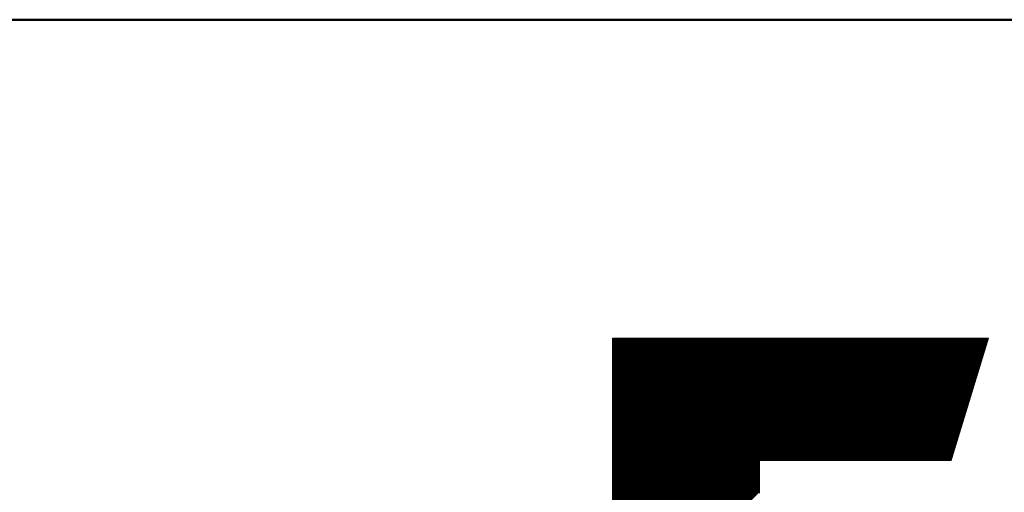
# Model space of a CAD drawing. Header units: inches. Extents: x 0.2 to 29.5, y 0.6 to 18.6.
# Tile 6 of 21: x 22.359 to 23.385, y 1.661 to 2.153. Entities that reach past the tile are written whole.
import ezdxf

# ---------------------------------------------------------------- set-up
doc = ezdxf.new("R2010")
doc.units = ezdxf.units.IN
doc.header["$LTSCALE"] = 1.75
doc.header["$MEASUREMENT"] = 0
doc.layers.add('FORMAT', color=5, linetype='Continuous', lineweight=25, true_color=0x0000ff)
doc.layers.add('Title (ANSI)', color=7, linetype='Continuous', lineweight=50)
doc.styles.add('Text Style107', font='arialbd.ttf')
doc.styles.add('Text Style117', font='arialbd.ttf')
doc.styles.add('Text Style47', font='ARIALN.TTF')
doc.styles.add('Text Style50', font='arial.ttf')
doc.styles.add('Text Style55', font='arial.ttf')
doc.styles.add('Text Style59', font='arial.ttf')

# ---------------------------------------------------------------- blocks, each defined once
blk = doc.blocks.new('Title Blocks ICD TITLE BLOCK MM CUSTOMER')
at = {"layer": 'FORMAT', "color": 7, "linetype": 'Continuous', "lineweight": 5}
for p, q in [((7.99462, 7.6129), (7.77071, 7.6129)), ((7.77071, 7.6129), (7.77071, 7.36144)), ((7.77071, 7.6129), (7.77071, 7.6129)), ((7.77071, 7.61232), (7.77129, 7.6129)), ((7.77071, 7.61175), (7.77187, 7.6129)), ((7.77071, 7.61117), (7.77244, 7.6129)), ((7.77071, 7.61059), (7.77302, 7.6129)), ((7.77071, 7.61002), (7.7736, 7.6129)), ((7.77071, 7.60944), (7.77417, 7.6129)), ((7.77071, 7.60886), (7.77475, 7.6129)), ((7.77071, 7.60829), (7.77533, 7.6129)), ((7.77071, 7.60771), (7.7759, 7.6129)), ((7.77071, 7.60713), (7.77648, 7.6129)), ((7.77071, 7.60655), (7.77706, 7.6129)), ((7.77071, 7.60598), (7.77763, 7.6129)), ((7.77071, 7.6054), (7.77821, 7.6129)), ((7.77071, 7.60482), (7.77879, 7.6129)), ((7.77071, 7.60425), (7.77936, 7.6129)), ((7.77071, 7.60367), (7.77994, 7.6129)), ((7.77071, 7.60309), (7.78052, 7.6129)), ((7.77071, 7.60252), (7.7811, 7.6129)), ((7.77071, 7.60194), (7.78167, 7.6129)), ((7.77071, 7.60136), (7.78225, 7.6129)), ((7.77071, 7.60079), (7.78283, 7.6129)), ((7.77071, 7.60021), (7.7834, 7.6129)), ((7.77071, 7.59963), (7.78398, 7.6129)), ((7.77071, 7.59906), (7.78456, 7.6129)), ((7.77071, 7.59848), (7.78513, 7.6129)), ((7.77071, 7.5979), (7.78571, 7.6129)), ((7.77071, 7.59733), (7.78629, 7.6129)), ((7.77071, 7.59675), (7.78686, 7.6129)), ((7.77071, 7.59617), (7.78744, 7.6129)), ((7.77071, 7.5956), (7.78802, 7.6129)), ((7.77071, 7.59502), (7.78859, 7.6129)), ((7.77071, 7.59444), (7.78917, 7.6129)), ((7.77071, 7.59386), (7.78975, 7.6129)), ((7.77071, 7.59329), (7.79032, 7.6129)), ((7.77071, 7.59271), (7.7909, 7.6129)), ((7.77071, 7.59213), (7.79148, 7.6129)), ((7.77071, 7.59156), (7.79205, 7.6129)), ((7.77071, 7.59098), (7.79263, 7.6129)), ((7.77071, 7.5904), (7.79321, 7.6129)), ((7.77071, 7.58983), (7.79378, 7.6129)), ((7.77071, 7.58925), (7.79436, 7.6129)), ((7.77071, 7.58867), (7.79494, 7.6129)), ((7.77071, 7.5881), (7.79552, 7.6129)), ((7.77071, 7.58752), (7.79609, 7.6129)), ((7.77071, 7.58694), (7.79667, 7.6129)), ((7.77071, 7.58637), (7.79725, 7.6129)), ((7.77071, 7.58579), (7.79782, 7.6129)), ((7.77071, 7.58521), (7.7984, 7.6129)), ((7.77071, 7.58464), (7.79898, 7.6129)), ((7.77071, 7.58406), (7.79955, 7.6129)), ((7.77071, 7.58348), (7.80013, 7.6129)), ((7.77071, 7.58291), (7.80071, 7.6129)), ((7.77071, 7.58233), (7.80128, 7.6129)), ((7.77071, 7.58175), (7.80186, 7.6129)), ((7.77071, 7.58118), (7.80244, 7.6129)), ((7.77071, 7.5806), (7.80301, 7.6129)), ((7.77071, 7.58002), (7.80359, 7.6129)), ((7.77071, 7.57944), (7.80417, 7.6129)), ((7.77071, 7.57887), (7.80474, 7.6129)), ((7.77071, 7.57829), (7.80532, 7.6129)), ((7.77071, 7.57771), (7.8059, 7.6129)), ((7.77071, 7.57714), (7.80647, 7.6129)), ((7.77071, 7.57656), (7.80705, 7.6129)), ((7.77071, 7.57598), (7.80763, 7.6129)), ((7.77071, 7.57541), (7.80821, 7.6129)), ((7.77071, 7.57483), (7.80878, 7.6129)), ((7.77071, 7.57425), (7.80936, 7.6129)), ((7.77071, 7.57368), (7.80994, 7.6129)), ((7.77071, 7.5731), (7.81051, 7.6129)), ((7.77071, 7.57252), (7.81109, 7.6129)), ((7.77071, 7.57195), (7.81167, 7.6129)), ((7.77071, 7.57137), (7.81224, 7.6129)), ((7.77071, 7.57079), (7.81282, 7.6129)), ((7.77071, 7.57022), (7.8134, 7.6129)), ((7.77071, 7.56964), (7.81397, 7.6129)), ((7.77071, 7.56906), (7.81455, 7.6129)), ((7.77071, 7.56849), (7.81513, 7.6129)), ((7.77071, 7.56791), (7.8157, 7.6129)), ((7.77071, 7.56733), (7.81628, 7.6129)), ((7.77071, 7.56675), (7.81686, 7.6129)), ((7.77071, 7.56618), (7.81743, 7.6129)), ((7.77071, 7.5656), (7.81801, 7.6129)), ((7.77071, 7.56502), (7.81859, 7.6129)), ((7.77071, 7.56445), (7.81916, 7.6129)), ((7.77071, 7.56387), (7.81974, 7.6129)), ((7.77071, 7.56329), (7.82032, 7.6129)), ((7.77071, 7.56272), (7.82089, 7.6129)), ((7.77071, 7.56214), (7.82147, 7.6129)), ((7.77071, 7.56156), (7.82205, 7.6129)), ((7.77071, 7.56099), (7.82263, 7.6129)), ((7.77071, 7.56041), (7.8232, 7.6129)), ((7.77071, 7.55983), (7.82378, 7.6129)), ((7.77071, 7.55926), (7.82436, 7.6129)), ((7.77071, 7.55868), (7.82493, 7.6129)), ((7.77071, 7.5581), (7.82551, 7.6129)), ((7.77071, 7.55753), (7.82609, 7.6129)), ((7.77071, 7.55695), (7.82666, 7.6129)), ((7.77071, 7.55637), (7.82724, 7.6129)), ((7.77071, 7.5558), (7.82782, 7.6129)), ((7.77071, 7.55522), (7.82839, 7.6129)), ((7.77071, 7.55464), (7.82897, 7.6129)), ((7.77071, 7.55407), (7.82955, 7.6129)), ((7.77071, 7.55349), (7.83012, 7.6129)), ((7.77071, 7.55291), (7.8307, 7.6129)), ((7.77071, 7.55233), (7.83128, 7.6129)), ((7.77071, 7.55176), (7.83185, 7.6129)), ((7.77071, 7.55118), (7.83243, 7.6129)), ((7.77071, 7.5506), (7.83301, 7.6129)), ((7.77071, 7.55003), (7.83358, 7.6129)), ((7.77071, 7.54945), (7.83416, 7.6129)), ((7.77071, 7.54887), (7.83474, 7.6129)), ((7.77071, 7.5483), (7.83532, 7.6129)), ((7.77071, 7.54772), (7.83589, 7.6129)), ((7.77071, 7.54714), (7.83647, 7.6129)), ((7.77071, 7.54657), (7.83705, 7.6129)), ((7.77071, 7.54599), (7.83762, 7.6129)), ((7.77071, 7.54541), (7.8382, 7.6129)), ((7.77071, 7.54484), (7.83878, 7.6129)), ((7.77071, 7.54426), (7.83935, 7.6129)), ((7.77071, 7.54368), (7.83993, 7.6129)), ((7.77071, 7.54311), (7.84051, 7.6129)), ((7.77071, 7.54253), (7.84108, 7.6129)), ((7.77071, 7.54195), (7.84166, 7.6129)), ((7.77071, 7.54138), (7.84224, 7.6129)), ((7.77071, 7.5408), (7.84281, 7.6129)), ((7.77071, 7.54022), (7.84339, 7.6129)), ((7.77071, 7.53964), (7.84397, 7.6129)), ((7.77071, 7.53907), (7.84454, 7.6129)), ((7.77071, 7.53849), (7.84512, 7.6129)), ((7.77071, 7.53791), (7.8457, 7.6129)), ((7.77071, 7.53734), (7.84627, 7.6129)), ((7.77071, 7.53676), (7.84685, 7.6129)), ((7.77071, 7.53618), (7.84743, 7.6129)), ((7.77071, 7.53561), (7.848, 7.6129)), ((7.77071, 7.53503), (7.84858, 7.6129)), ((7.77071, 7.53445), (7.84916, 7.6129)), ((7.77071, 7.53388), (7.84974, 7.6129)), ((7.77071, 7.5333), (7.85031, 7.6129)), ((7.77071, 7.53272), (7.85089, 7.6129)), ((7.77071, 7.53215), (7.85147, 7.6129)), ((7.77071, 7.53157), (7.85204, 7.6129)), ((7.77071, 7.53099), (7.85262, 7.6129)), ((7.77071, 7.53042), (7.8532, 7.6129)), ((7.77071, 7.52984), (7.85377, 7.6129)), ((7.77071, 7.52926), (7.85435, 7.6129)), ((7.77071, 7.52869), (7.85493, 7.6129)), ((7.77071, 7.52811), (7.8555, 7.6129)), ((7.77071, 7.52753), (7.85608, 7.6129)), ((7.77071, 7.52696), (7.85666, 7.6129)), ((7.77071, 7.52638), (7.85723, 7.6129)), ((7.77071, 7.5258), (7.85781, 7.6129)), ((7.77071, 7.52522), (7.85839, 7.6129)), ((7.77071, 7.52465), (7.85896, 7.6129)), ((7.77071, 7.52407), (7.85954, 7.6129)), ((7.77071, 7.52349), (7.86012, 7.6129)), ((7.77071, 7.52292), (7.86069, 7.6129)), ((7.77071, 7.52234), (7.86127, 7.6129)), ((7.77071, 7.52176), (7.86185, 7.6129)), ((7.77071, 7.52119), (7.86243, 7.6129)), ((7.77071, 7.52061), (7.863, 7.6129)), ((7.77071, 7.52003), (7.86358, 7.6129)), ((7.77071, 7.51946), (7.86416, 7.6129)), ((7.77071, 7.51888), (7.86473, 7.6129)), ((7.77071, 7.5183), (7.86531, 7.6129)), ((7.77071, 7.51773), (7.86589, 7.6129)), ((7.77071, 7.51715), (7.86646, 7.6129)), ((7.77071, 7.51657), (7.86704, 7.6129)), ((7.77071, 7.516), (7.86762, 7.6129)), ((7.77071, 7.51542), (7.86819, 7.6129)), ((7.77071, 7.51484), (7.86877, 7.6129)), ((7.77071, 7.51427), (7.86935, 7.6129)), ((7.77071, 7.51369), (7.86992, 7.6129)), ((7.77071, 7.51311), (7.8705, 7.6129)), ((7.77071, 7.51253), (7.87108, 7.6129)), ((7.77071, 7.51196), (7.87165, 7.6129)), ((7.77071, 7.51138), (7.87223, 7.6129)), ((7.77071, 7.5108), (7.87281, 7.6129)), ((7.77071, 7.51023), (7.87338, 7.6129)), ((7.77071, 7.50965), (7.87396, 7.6129)), ((7.77071, 7.50907), (7.87454, 7.6129)), ((7.77071, 7.5085), (7.87511, 7.6129)), ((7.77071, 7.50792), (7.87569, 7.6129)), ((7.77071, 7.50734), (7.87627, 7.6129)), ((7.77071, 7.50677), (7.87685, 7.6129)), ((7.77071, 7.50619), (7.87742, 7.6129)), ((7.77071, 7.50561), (7.878, 7.6129)), ((7.77071, 7.50504), (7.87858, 7.6129)), ((7.77071, 7.50446), (7.87915, 7.6129)), ((7.77071, 7.50388), (7.87973, 7.6129)), ((7.77071, 7.50331), (7.88031, 7.6129)), ((7.77071, 7.50273), (7.88088, 7.6129)), ((7.77071, 7.50215), (7.88146, 7.6129)), ((7.77071, 7.50158), (7.88204, 7.6129)), ((7.77071, 7.501), (7.88261, 7.6129)), ((7.77071, 7.50042), (7.88319, 7.6129)), ((7.77071, 7.49985), (7.88377, 7.6129)), ((7.77071, 7.49927), (7.88434, 7.6129)), ((7.77071, 7.49869), (7.88492, 7.6129)), ((7.77071, 7.49811), (7.8855, 7.6129)), ((7.77071, 7.49754), (7.88607, 7.6129)), ((7.77071, 7.49696), (7.88665, 7.6129)), ((7.77071, 7.49638), (7.88723, 7.6129)), ((7.77071, 7.49581), (7.8878, 7.6129)), ((7.77071, 7.49523), (7.88838, 7.6129)), ((7.77071, 7.49465), (7.88896, 7.6129)), ((7.77071, 7.49408), (7.88954, 7.6129)), ((7.77071, 7.4935), (7.89011, 7.6129)), ((7.77071, 7.49292), (7.89069, 7.6129)), ((7.77071, 7.49235), (7.89127, 7.6129)), ((7.77071, 7.49177), (7.89184, 7.6129)), ((7.77071, 7.49119), (7.89242, 7.6129)), ((7.77071, 7.49062), (7.893, 7.6129)), ((7.77071, 7.49004), (7.89357, 7.6129)), ((7.77071, 7.48946), (7.89415, 7.6129)), ((7.77071, 7.48889), (7.89473, 7.6129)), ((7.77071, 7.48831), (7.8953, 7.6129)), ((7.77071, 7.48773), (7.89588, 7.6129)), ((7.77071, 7.48716), (7.89646, 7.6129)), ((7.77071, 7.48658), (7.89703, 7.6129)), ((7.77071, 7.486), (7.89761, 7.6129)), ((7.77071, 7.48542), (7.89819, 7.6129)), ((7.77071, 7.48485), (7.89876, 7.6129)), ((7.77071, 7.48427), (7.89934, 7.6129)), ((7.77071, 7.48369), (7.89992, 7.6129)), ((7.77071, 7.48312), (7.90049, 7.6129)), ((7.77071, 7.48254), (7.90107, 7.6129)), ((7.77071, 7.48196), (7.90165, 7.6129)), ((7.77071, 7.48139), (7.90222, 7.6129)), ((7.77071, 7.48081), (7.9028, 7.6129)), ((7.77071, 7.48023), (7.90338, 7.6129)), ((7.77071, 7.47966), (7.90396, 7.6129)), ((7.77071, 7.47908), (7.90453, 7.6129)), ((7.77071, 7.4785), (7.90511, 7.6129)), ((7.77071, 7.47793), (7.90569, 7.6129)), ((7.77071, 7.47735), (7.90626, 7.6129)), ((7.77071, 7.47677), (7.90684, 7.6129)), ((7.77071, 7.4762), (7.90742, 7.6129)), ((7.77071, 7.47562), (7.90799, 7.6129)), ((7.77071, 7.47504), (7.90857, 7.6129)), ((7.77071, 7.47447), (7.90915, 7.6129)), ((7.77071, 7.47389), (7.90972, 7.6129)), ((7.77071, 7.47331), (7.9103, 7.6129)), ((7.77071, 7.47274), (7.91088, 7.6129)), ((7.77071, 7.47216), (7.91145, 7.6129)), ((7.77071, 7.47158), (7.91203, 7.6129)), ((7.77071, 7.471), (7.91261, 7.6129)), ((7.77071, 7.47043), (7.91318, 7.6129)), ((7.77071, 7.46985), (7.91376, 7.6129)), ((7.77071, 7.46927), (7.91434, 7.6129)), ((7.77071, 7.4687), (7.91491, 7.6129)), ((7.77071, 7.46812), (7.91549, 7.6129)), ((7.77071, 7.46754), (7.91607, 7.6129)), ((7.77071, 7.46697), (7.91665, 7.6129)), ((7.77071, 7.46639), (7.91722, 7.6129)), ((7.77071, 7.46581), (7.9178, 7.6129)), ((7.77071, 7.46524), (7.91838, 7.6129)), ((7.77071, 7.46466), (7.91895, 7.6129)), ((7.77071, 7.46408), (7.91953, 7.6129)), ((7.77071, 7.46351), (7.92011, 7.6129)), ((7.77071, 7.46293), (7.92068, 7.6129)), ((7.77071, 7.46235), (7.92126, 7.6129)), ((7.77071, 7.46178), (7.92184, 7.6129)), ((7.77071, 7.4612), (7.92241, 7.6129)), ((7.77071, 7.46062), (7.92299, 7.6129)), ((7.77071, 7.46005), (7.92357, 7.6129)), ((7.77071, 7.45947), (7.92414, 7.6129)), ((7.77071, 7.45889), (7.92472, 7.6129)), ((7.77071, 7.45831), (7.9253, 7.6129)), ((7.77071, 7.45774), (7.92587, 7.6129)), ((7.77071, 7.45716), (7.92645, 7.6129)), ((7.77071, 7.45658), (7.92703, 7.6129)), ((7.77071, 7.45601), (7.9276, 7.6129)), ((7.77071, 7.45543), (7.92818, 7.6129)), ((7.77071, 7.45485), (7.92876, 7.6129)), ((7.77071, 7.45428), (7.92933, 7.6129)), ((7.77071, 7.4537), (7.92991, 7.6129)), ((7.77071, 7.45312), (7.93049, 7.6129)), ((7.77071, 7.45255), (7.93107, 7.6129)), ((7.85873, 7.53999), (7.93164, 7.6129)), ((7.85931, 7.53999), (7.93222, 7.6129)), ((7.85989, 7.53999), (7.9328, 7.6129)), ((7.86046, 7.53999), (7.93337, 7.6129)), ((7.86104, 7.53999), (7.93395, 7.6129)), ((7.86162, 7.53999), (7.93453, 7.6129)), ((7.8622, 7.53999), (7.9351, 7.6129)), ((7.86277, 7.53999), (7.93568, 7.6129)), ((7.86335, 7.53999), (7.93626, 7.6129)), ((7.86393, 7.53999), (7.93683, 7.6129)), ((7.8645, 7.53999), (7.93741, 7.6129)), ((7.86508, 7.53999), (7.93799, 7.6129)), ((7.86566, 7.53999), (7.93856, 7.6129)), ((7.86623, 7.53999), (7.93914, 7.6129)), ((7.86681, 7.53999), (7.93972, 7.6129)), ((7.86739, 7.53999), (7.94029, 7.6129)), ((7.86796, 7.53999), (7.94087, 7.6129)), ((7.86854, 7.53999), (7.94145, 7.6129)), ((7.86912, 7.53999), (7.94202, 7.6129)), ((7.86969, 7.53999), (7.9426, 7.6129)), ((7.87027, 7.53999), (7.94318, 7.6129)), ((7.87085, 7.53999), (7.94376, 7.6129)), ((7.87142, 7.53999), (7.94433, 7.6129)), ((7.872, 7.53999), (7.94491, 7.6129)), ((7.87258, 7.53999), (7.94549, 7.6129)), ((7.87315, 7.53999), (7.94606, 7.6129)), ((7.87373, 7.53999), (7.94664, 7.6129)), ((7.87431, 7.53999), (7.94722, 7.6129)), ((7.87488, 7.53999), (7.94779, 7.6129)), ((7.87546, 7.53999), (7.94837, 7.6129)), ((7.87604, 7.53999), (7.94895, 7.6129)), ((7.87662, 7.53999), (7.94952, 7.6129)), ((7.87719, 7.53999), (7.9501, 7.6129)), ((7.87777, 7.53999), (7.95068, 7.6129)), ((7.87835, 7.53999), (7.95125, 7.6129)), ((7.87892, 7.53999), (7.95183, 7.6129)), ((7.8795, 7.53999), (7.95241, 7.6129)), ((7.88008, 7.53999), (7.95298, 7.6129)), ((7.88065, 7.53999), (7.95356, 7.6129)), ((7.88123, 7.53999), (7.95414, 7.6129)), ((7.88181, 7.53999), (7.95471, 7.6129)), ((7.88238, 7.53999), (7.95529, 7.6129)), ((7.88296, 7.53999), (7.95587, 7.6129)), ((7.88354, 7.53999), (7.95644, 7.6129)), ((7.88411, 7.53999), (7.95702, 7.6129)), ((7.88469, 7.53999), (7.9576, 7.6129)), ((7.88527, 7.53999), (7.95818, 7.6129)), ((7.88584, 7.53999), (7.95875, 7.6129)), ((7.88642, 7.53999), (7.95933, 7.6129)), ((7.887, 7.53999), (7.95991, 7.6129)), ((7.88757, 7.53999), (7.96048, 7.6129)), ((7.88815, 7.53999), (7.96106, 7.6129)), ((7.88873, 7.53999), (7.96164, 7.6129)), ((7.88931, 7.53999), (7.96221, 7.6129)), ((7.88988, 7.53999), (7.96279, 7.6129)), ((7.89046, 7.53999), (7.96337, 7.6129)), ((7.89104, 7.53999), (7.96394, 7.6129)), ((7.89161, 7.53999), (7.96452, 7.6129)), ((7.89219, 7.53999), (7.9651, 7.6129)), ((7.89277, 7.53999), (7.96567, 7.6129)), ((7.89334, 7.53999), (7.96625, 7.6129)), ((7.89392, 7.53999), (7.96683, 7.6129)), ((7.8945, 7.53999), (7.9674, 7.6129)), ((7.89507, 7.53999), (7.96798, 7.6129)), ((7.89565, 7.53999), (7.96856, 7.6129)), ((7.89623, 7.53999), (7.96913, 7.6129)), ((7.8968, 7.53999), (7.96971, 7.6129)), ((7.89738, 7.53999), (7.97029, 7.6129)), ((7.89796, 7.53999), (7.97087, 7.6129)), ((7.89853, 7.53999), (7.97144, 7.6129)), ((7.89911, 7.53999), (7.97202, 7.6129)), ((7.89969, 7.53999), (7.9726, 7.6129)), ((7.90026, 7.53999), (7.97317, 7.6129)), ((7.90084, 7.53999), (7.97375, 7.6129)), ((7.90142, 7.53999), (7.97433, 7.6129)), ((7.90199, 7.53999), (7.9749, 7.6129)), ((7.90257, 7.53999), (7.97548, 7.6129)), ((7.90315, 7.53999), (7.97606, 7.6129)), ((7.90373, 7.53999), (7.97663, 7.6129)), ((7.9043, 7.53999), (7.97721, 7.6129)), ((7.90488, 7.53999), (7.97779, 7.6129)), ((7.90546, 7.53999), (7.97836, 7.6129)), ((7.90603, 7.53999), (7.97894, 7.6129)), ((7.90661, 7.53999), (7.97952, 7.6129)), ((7.90719, 7.53999), (7.98009, 7.6129)), ((7.90776, 7.53999), (7.98067, 7.6129)), ((7.90834, 7.53999), (7.98125, 7.6129)), ((7.90892, 7.53999), (7.98182, 7.6129)), ((7.90949, 7.53999), (7.9824, 7.6129)), ((7.91007, 7.53999), (7.98298, 7.6129)), ((7.91065, 7.53999), (7.98355, 7.6129)), ((7.91122, 7.53999), (7.98413, 7.6129)), ((7.9118, 7.53999), (7.98471, 7.6129)), ((7.91238, 7.53999), (7.98529, 7.6129)), ((7.91295, 7.53999), (7.98586, 7.6129)), ((7.91353, 7.53999), (7.98644, 7.6129)), ((7.91411, 7.53999), (7.98702, 7.6129)), ((7.91468, 7.53999), (7.98759, 7.6129)), ((7.91526, 7.53999), (7.98817, 7.6129)), ((7.91584, 7.53999), (7.98875, 7.6129)), ((7.91642, 7.53999), (7.98932, 7.6129)), ((7.91699, 7.53999), (7.9899, 7.6129)), ((7.91757, 7.53999), (7.99048, 7.6129)), ((7.91815, 7.53999), (7.99105, 7.6129)), ((7.91872, 7.53999), (7.99163, 7.6129)), ((7.9193, 7.53999), (7.99221, 7.6129)), ((7.91988, 7.53999), (7.99278, 7.6129)), ((7.92045, 7.53999), (7.99336, 7.6129)), ((7.92103, 7.53999), (7.99394, 7.6129)), ((7.92161, 7.53999), (7.99451, 7.6129)), ((7.92218, 7.53999), (7.99441, 7.61222)), ((7.92276, 7.53999), (7.99416, 7.61139)), ((7.92334, 7.53999), (7.9939, 7.61056)), ((7.97238, 7.53999), (7.99462, 7.6129)), ((7.92391, 7.53999), (7.99365, 7.60973)), ((7.92449, 7.53999), (7.9934, 7.6089)), ((7.92507, 7.53999), (7.99314, 7.60807)), ((7.92564, 7.53999), (7.99289, 7.60724)), ((7.92622, 7.53999), (7.99264, 7.60641)), ((7.9268, 7.53999), (7.99238, 7.60558)), ((7.92737, 7.53999), (7.99213, 7.60475)), ((7.92795, 7.53999), (7.99188, 7.60392)), ((7.92853, 7.53999), (7.99162, 7.60309)), ((7.9291, 7.53999), (7.99137, 7.60226)), ((7.92968, 7.53999), (7.99112, 7.60143)), ((7.93026, 7.53999), (7.99087, 7.6006)), ((7.93084, 7.53999), (7.99061, 7.59977)), ((7.93141, 7.53999), (7.99036, 7.59894)), ((7.93199, 7.53999), (7.99011, 7.59811)), ((7.93257, 7.53999), (7.98985, 7.59728)), ((7.93314, 7.53999), (7.9896, 7.59645)), ((7.93372, 7.53999), (7.98935, 7.59562)), ((7.9343, 7.53999), (7.98909, 7.59479)), ((7.93487, 7.53999), (7.98884, 7.59396)), ((7.93545, 7.53999), (7.98859, 7.59313)), ((7.93603, 7.53999), (7.98833, 7.5923)), ((7.9366, 7.53999), (7.98808, 7.59147)), ((7.93718, 7.53999), (7.98783, 7.59064)), ((7.93776, 7.53999), (7.98758, 7.58981)), ((7.93833, 7.53999), (7.98732, 7.58898)), ((7.93891, 7.53999), (7.98707, 7.58815)), ((7.93949, 7.53999), (7.98682, 7.58732)), ((7.94006, 7.53999), (7.98656, 7.58649)), ((7.94064, 7.53999), (7.98631, 7.58566)), ((7.94122, 7.53999), (7.98606, 7.58483)), ((7.94179, 7.53999), (7.9858, 7.584)), ((7.94237, 7.53999), (7.98555, 7.58317)), ((7.94295, 7.53999), (7.9853, 7.58234)), ((7.94353, 7.53999), (7.98504, 7.58151)), ((7.9441, 7.53999), (7.98479, 7.58068)), ((7.94468, 7.53999), (7.98454, 7.57985)), ((7.94526, 7.53999), (7.98428, 7.57902)), ((7.94583, 7.53999), (7.98403, 7.57819)), ((7.94641, 7.53999), (7.98378, 7.57736)), ((7.94699, 7.53999), (7.98353, 7.57653)), ((7.94756, 7.53999), (7.98327, 7.5757)), ((7.94814, 7.53999), (7.98302, 7.57487)), ((7.94872, 7.53999), (7.98277, 7.57404)), ((7.94929, 7.53999), (7.98251, 7.57321)), ((7.94987, 7.53999), (7.98226, 7.57238)), ((7.95045, 7.53999), (7.98201, 7.57155)), ((7.95102, 7.53999), (7.98175, 7.57072)), ((7.9516, 7.53999), (7.9815, 7.56989)), ((7.95218, 7.53999), (7.98125, 7.56906)), ((7.95275, 7.53999), (7.98099, 7.56824)), ((7.95333, 7.53999), (7.98074, 7.56741)), ((7.95391, 7.53999), (7.98049, 7.56658)), ((7.95448, 7.53999), (7.98024, 7.56575)), ((7.95506, 7.53999), (7.97998, 7.56492)), ((7.95564, 7.53999), (7.97973, 7.56409)), ((7.95621, 7.53999), (7.97948, 7.56326)), ((7.95679, 7.53999), (7.97922, 7.56243)), ((7.95737, 7.53999), (7.97897, 7.5616)), ((7.95795, 7.53999), (7.97872, 7.56077)), ((7.95852, 7.53999), (7.97846, 7.55994)), ((7.9591, 7.53999), (7.97821, 7.55911)), ((7.95968, 7.53999), (7.97796, 7.55828)), ((7.96025, 7.53999), (7.9777, 7.55745)), ((7.96083, 7.53999), (7.97745, 7.55662)), ((7.96141, 7.53999), (7.9772, 7.55579)), ((7.96198, 7.53999), (7.97695, 7.55496)), ((7.96256, 7.53999), (7.97669, 7.55413)), ((7.96314, 7.53999), (7.97644, 7.5533)), ((7.96371, 7.53999), (7.97619, 7.55247)), ((7.96429, 7.53999), (7.97593, 7.55164)), ((7.96487, 7.53999), (7.97568, 7.55081)), ((7.96544, 7.53999), (7.97543, 7.54998)), ((7.96602, 7.53999), (7.97517, 7.54915)), ((7.9666, 7.53999), (7.97492, 7.54832)), ((7.96717, 7.53999), (7.97467, 7.54749)), ((7.96775, 7.53999), (7.97441, 7.54666)), ((7.96833, 7.53999), (7.97416, 7.54583)), ((7.9689, 7.53999), (7.97391, 7.545)), ((7.96948, 7.53999), (7.97366, 7.54417)), ((7.97006, 7.53999), (7.9734, 7.54334)), ((7.97064, 7.53999), (7.97315, 7.54251)), ((7.97121, 7.53999), (7.9729, 7.54168)), ((7.97179, 7.53999), (7.97264, 7.54085)), ((7.77071, 7.45197), (7.85832, 7.53958)), ((7.77071, 7.45139), (7.85832, 7.539)), ((7.77071, 7.45082), (7.85832, 7.53843)), ((7.77071, 7.45024), (7.85832, 7.53785)), ((7.77071, 7.44966), (7.85832, 7.53727)), ((7.77071, 7.44909), (7.85832, 7.5367)), ((7.77071, 7.44851), (7.85832, 7.53612)), ((7.77071, 7.44793), (7.85832, 7.53554)), ((7.77071, 7.44736), (7.85832, 7.53497)), ((7.77071, 7.44678), (7.85832, 7.53439)), ((7.85832, 7.53999), (7.97238, 7.53999)), ((7.85832, 7.52065), (7.85832, 7.53999)), ((7.97237, 7.53999), (7.97239, 7.54002)), ((7.77071, 7.4462), (7.85832, 7.53381)), ((7.77071, 7.44563), (7.85832, 7.53324)), ((7.77071, 7.44505), (7.85832, 7.53266)), ((7.77071, 7.44447), (7.85832, 7.53208)), ((7.77071, 7.44389), (7.85832, 7.5315)), ((7.77071, 7.44332), (7.85832, 7.53093)), ((7.77071, 7.44274), (7.85832, 7.53035)), ((7.77071, 7.44216), (7.85832, 7.52977)), ((7.77071, 7.44159), (7.85832, 7.5292)), ((7.77071, 7.44101), (7.85832, 7.52862)), ((7.77071, 7.44043), (7.85832, 7.52804)), ((7.77071, 7.43986), (7.85832, 7.52747)), ((7.77071, 7.43928), (7.85832, 7.52689)), ((7.77071, 7.4387), (7.85832, 7.52631)), ((7.77071, 7.43813), (7.85832, 7.52574)), ((7.77071, 7.43755), (7.85832, 7.52516)), ((7.77071, 7.43697), (7.85832, 7.52458)), ((7.77071, 7.4364), (7.85832, 7.52401)), ((7.77071, 7.43582), (7.85832, 7.52343)), ((7.77071, 7.43524), (7.85832, 7.52285)), ((7.77071, 7.43467), (7.85832, 7.52228)), ((7.77071, 7.43409), (7.85832, 7.5217))]:
    blk.add_line(p, q, dxfattribs=at)
at = {"layer": 'Title (ANSI)'}
blk.add_line((7.26633, 7.80222), (11.26137, 7.80222), dxfattribs=at)
for tag, p, height, style in [('<TITLE_1>_001', (3.61328, 8.34556), 0.09, 'Text Style50'), ('DESIGNER_001', (8.76943, 8.32936), 0.09, 'Text Style50'), ('<DRAWN_DATE>_001', (10.54861, 8.32936), 0.09, 'Text Style50'), ('<PART_NUMBER>_001', (9.03194, 7.95649), 0.2, 'Text Style117'), ('Sheet_Size_001', (7.36326, 7.90552), 0.13, 'Text Style55'), ('<REVISION_NUMBER>_001', (10.76681, 7.85395), 0.18, 'Text Style107'), ('Sheet_Number_001', (10.80424, 7.26173), 0.08, 'Text Style59'), ('Number_of_sheets_001', (11.10114, 7.26173), 0.08, 'Text Style59'), ('COPYRIGHT_YEAR_001', (4.62488, 7.27111), 0.07, 'Text Style47'), ('<SCALE>_001', (9.82118, 7.2503), 0.08, 'Text Style59')]:
    blk.add_attdef(tag, p, '', height=height, dxfattribs=dict(at, style=style))

msp = doc.modelspace()

# ---------------------------------------------------------------- block references
at = {"xscale": 1.75, "yscale": 1.75, "zscale": 1.75}
msp.add_blockref('Title Blocks ICD TITLE BLOCK MM CUSTOMER', (9.3776, -11.5011), dxfattribs=at)

doc.saveas('drawing.dxf')
